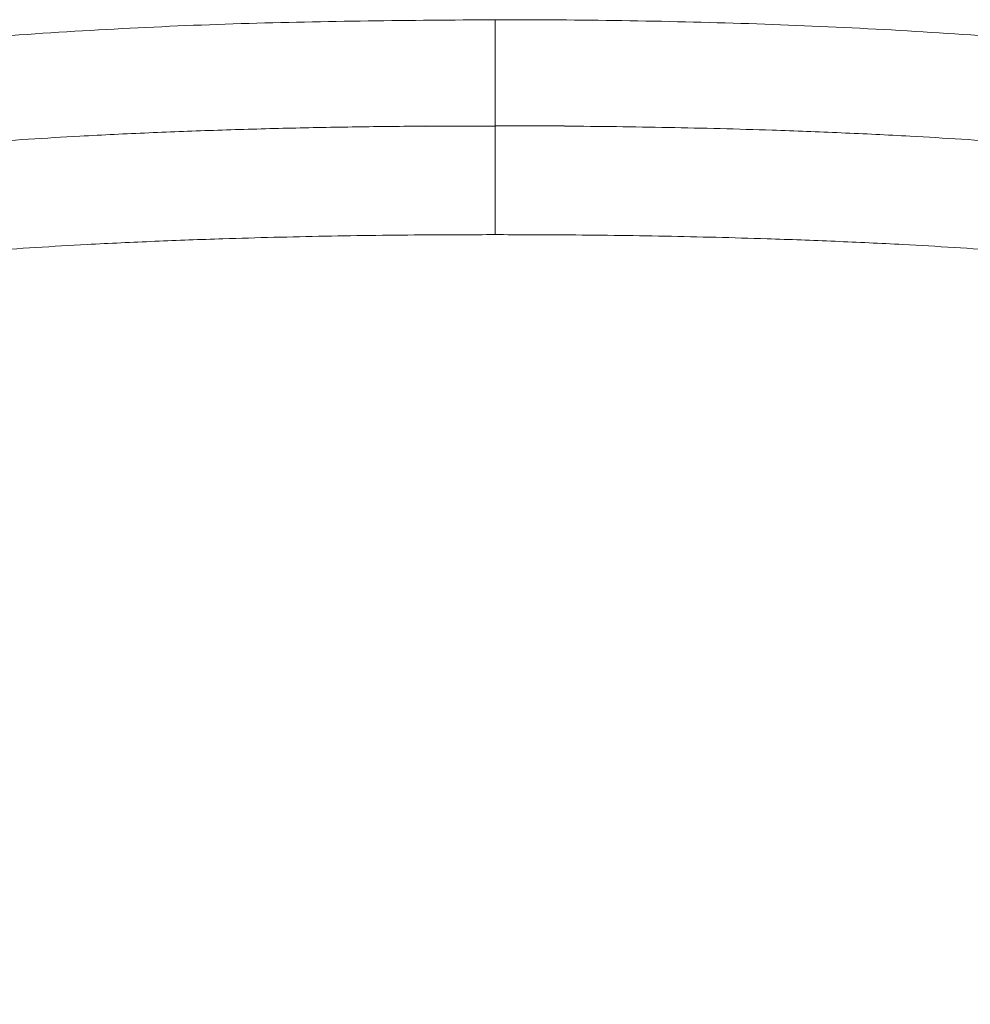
# Model space of a CAD drawing. Header units: millimetres. Extents: x 8 to 315, y 12 to 486.
# Tile 17 of 256: x 169.18 to 172.74, y 180.85 to 184.54. Entities that reach past the tile are written whole.
import ezdxf

# ---------------------------------------------------------------- set-up
doc = ezdxf.new("R2010")
doc.units = ezdxf.units.MM

msp = doc.modelspace()

# ---------------------------------------------------------------- linework, layer by layer
at = {"color": 7, "linetype": 'Continuous', "lineweight": 30}
for p in [(170.6972, 184.1378), (171.2165, 184.1378)]:
    msp.add_line(p, (170.9569, 184.1388), dxfattribs=at)
at = {"color": 252, "linetype": 'Continuous', "lineweight": 0}
msp.add_line((170.9569, 183.7315), (170.9569, 184.1388), dxfattribs=at)
for points, knots in [([(170.9569, 184.5363), (170.64, 184.5338), (170.0064, 184.5288), (169.0567, 184.4775), (168.1102, 184.3832), (167.172, 184.2261), (166.3672, 184.0105), (165.7007, 183.7569), (165.1667, 183.4947), (164.6638, 183.1764), (164.2043, 182.7976), (163.8036, 182.3568), (163.4748, 181.8603), (163.2249, 181.3183), (163.126, 180.9345), (163.0765, 180.7425)], [0, 0, 0, 0, 0.10003, 0.200056, 0.300173, 0.400239, 0.500131, 0.562636, 0.625145, 0.687668, 0.750125, 0.812616, 0.875055, 0.937489, 1, 1, 1, 1]), ([(170.9569, 184.1388), (170.9569, 184.1413), (170.9569, 184.1463), (170.9569, 184.1568), (170.9569, 184.1694), (170.9569, 184.1846), (170.9569, 184.2023), (170.9569, 184.2227), (170.9569, 184.246), (170.9569, 184.2707), (170.9569, 184.2965), (170.9569, 184.323), (170.9569, 184.3518), (170.9569, 184.3831), (170.9569, 184.417), (170.9569, 184.4537), (170.9569, 184.493), (170.9569, 184.5219), (170.9569, 184.5363)], [0, 0, 0, 0, 0.0682938, 0.1365881, 0.2048838, 0.27318, 0.3414825, 0.4097857, 0.4780909, 0.5463969, 0.6030905, 0.659786, 0.7164815, 0.7731806, 0.8298796, 0.8865843, 0.9432917, 1, 1, 1, 1]), ([(178.8372, 180.7425), (178.7877, 180.9345), (178.6888, 181.3183), (178.4389, 181.8603), (178.1101, 182.3567), (177.7094, 182.7976), (177.25, 183.1766), (176.7472, 183.495), (176.2131, 183.757), (175.5465, 184.0104), (174.7418, 184.2261), (173.8035, 184.3831), (172.857, 184.4778), (171.9074, 184.5276), (171.2737, 184.5363), (170.9569, 184.5363), (170.9569, 184.5363)], [0, 0, 0, 0, 0.062509, 0.12494, 0.187376, 0.249869, 0.312328, 0.37485, 0.437357, 0.499864, 0.599758, 0.699823, 0.79994, 0.899967, 0.999997, 1, 1, 1, 1]), ([(166.6423, 183.7109), (166.6642, 183.7167), (166.7441, 183.7378), (166.9063, 183.7763), (167.1292, 183.8254), (167.3772, 183.8738), (167.6264, 183.917), (167.877, 183.9553), (168.1284, 183.9891), (168.4025, 184.0212), (168.6989, 184.0506), (168.9756, 184.0731), (169.2103, 184.0891), (169.4246, 184.1017), (169.661, 184.1132), (169.9196, 184.123), (170.1786, 184.1303), (170.4378, 184.1354), (170.6107, 184.137), (170.6972, 184.1378)], [0, 0, 0, 0, 0.016673, 0.060738, 0.122647, 0.184556, 0.24661, 0.308664, 0.370902, 0.43314, 0.511412, 0.589685, 0.636817, 0.683949, 0.74711, 0.810271, 0.873513, 0.936758, 1, 1, 1, 1]), ([(175.2693, 183.7115), (175.2481, 183.7171), (175.1689, 183.7379), (175.0074, 183.7763), (174.7845, 183.8254), (174.5365, 183.8738), (174.2873, 183.917), (174.0368, 183.9553), (173.7853, 183.9891), (173.5113, 184.0212), (173.2148, 184.0506), (172.9382, 184.0731), (172.7035, 184.0891), (172.4891, 184.1017), (172.2527, 184.1132), (171.951, 184.1247), (171.6704, 184.1319), (171.4111, 184.1361), (171.2814, 184.1373), (171.2165, 184.1378)], [0, 0, 0, 0, 0.016134, 0.06023, 0.122156, 0.184116, 0.246191, 0.308291, 0.370553, 0.432834, 0.511133, 0.589464, 0.636618, 0.683779, 0.746967, 0.810168, 0.905062, 0.952531, 1, 1, 1, 1]), ([(170.9569, 183.7315), (170.872, 183.7313), (170.6598, 183.7309), (170.3203, 183.7265), (169.9809, 183.718), (169.684, 183.707), (169.4506, 183.6959), (169.2383, 183.6837), (169.0043, 183.6681), (168.7278, 183.646), (168.4301, 183.6169), (168.1539, 183.5848), (167.8989, 183.5507), (167.6444, 183.5118), (167.3904, 183.4675), (167.1373, 183.4174), (166.9155, 183.3678), (166.7246, 183.3207), (166.5644, 183.278), (166.4048, 183.2322), (166.2459, 183.1828), (166.0878, 183.1298), (165.9306, 183.0729), (165.7746, 183.0119), (165.6201, 182.9467), (165.4677, 182.877), (165.3171, 182.8023), (165.1687, 182.7223), (165.0386, 182.6458), (164.9265, 182.5748), (164.8316, 182.5109), (164.7343, 182.4411), (164.6353, 182.365), (164.5463, 182.2911), (164.4654, 182.2193), (164.3924, 182.1502), (164.317, 182.0735), (164.2443, 181.994), (164.1742, 181.9114), (164.1072, 181.8259), (164.0434, 181.7373), (163.9833, 181.6462), (163.931, 181.5594), (163.8789, 181.4652), (163.8279, 181.3634), (163.7761, 181.2462), (163.7298, 181.1268), (163.693, 181.019), (163.6731, 180.9509), (163.6651, 180.9236)], [0, 0, 0, 0, 0.030311, 0.075829, 0.121347, 0.151731, 0.182115, 0.205005, 0.227895, 0.266165, 0.304435, 0.335215, 0.365995, 0.396862, 0.427729, 0.458669, 0.489608, 0.509459, 0.529311, 0.549209, 0.569106, 0.589082, 0.609058, 0.629098, 0.649137, 0.669129, 0.689121, 0.709276, 0.729431, 0.743059, 0.756689, 0.770316, 0.785817, 0.801316, 0.811695, 0.824518, 0.837341, 0.850283, 0.863224, 0.876348, 0.889473, 0.90273, 0.915988, 0.926374, 0.942055, 0.957737, 0.973562, 0.989388, 1, 1, 1, 1]), ([(170.9569, 183.7315), (171.0417, 183.7313), (171.2539, 183.7309), (171.5934, 183.7265), (171.9328, 183.718), (172.2297, 183.707), (172.4631, 183.6959), (172.6754, 183.6837), (172.9094, 183.6681), (173.1859, 183.646), (173.4836, 183.6169), (173.7598, 183.5848), (174.0148, 183.5507), (174.2693, 183.5118), (174.5233, 183.4675), (174.7764, 183.4174), (174.9983, 183.3678), (175.1891, 183.3207), (175.3493, 183.278), (175.5089, 183.2322), (175.6678, 183.1828), (175.8259, 183.1298), (175.9831, 183.0729), (176.1391, 183.0119), (176.2936, 182.9467), (176.446, 182.877), (176.5966, 182.8023), (176.745, 182.7223), (176.8751, 182.6458), (176.9872, 182.5748), (177.0821, 182.5109), (177.1794, 182.4411), (177.2784, 182.365), (177.3674, 182.2911), (177.4483, 182.2193), (177.5213, 182.1502), (177.5967, 182.0735), (177.6694, 181.994), (177.7395, 181.9114), (177.8065, 181.8259), (177.8703, 181.7373), (177.9304, 181.6462), (177.9827, 181.5594), (178.0348, 181.4652), (178.0858, 181.3634), (178.1376, 181.2462), (178.184, 181.1268), (178.2207, 181.019), (178.2406, 180.9509), (178.2486, 180.9236)], [0, 0, 0, 0, 0.030311, 0.075829, 0.121347, 0.151731, 0.182115, 0.205005, 0.227895, 0.266165, 0.304435, 0.335215, 0.365995, 0.396862, 0.427729, 0.458669, 0.489608, 0.509459, 0.529311, 0.549209, 0.569106, 0.589082, 0.609058, 0.629098, 0.649137, 0.669129, 0.689121, 0.709276, 0.729431, 0.743059, 0.756689, 0.770316, 0.785817, 0.801316, 0.811695, 0.824518, 0.837341, 0.850283, 0.863224, 0.876348, 0.889473, 0.90273, 0.915988, 0.926374, 0.942055, 0.957737, 0.973562, 0.989388, 1, 1, 1, 1])]:
    msp.add_open_spline(points, degree=3, knots=knots, dxfattribs=at)

doc.saveas('drawing.dxf')
